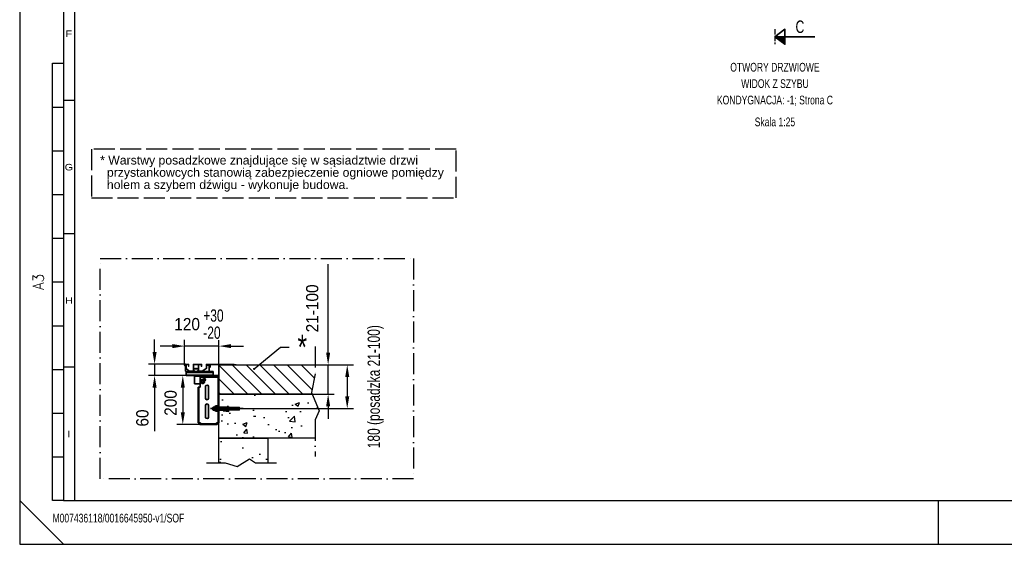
# Model space of a CAD drawing. Header units: millimetres. Extents: x 0 to 10500, y 0 to 7425.
# Tile 1 of 3: x 0 to 5627, y 0 to 2999. Entities that reach past the tile are written whole.
import ezdxf
from ezdxf.enums import TextEntityAlignment as Align

# ---------------------------------------------------------------- set-up
doc = ezdxf.new("R2010")
doc.units = ezdxf.units.MM
doc.header["$LTSCALE"] = 10
doc.linetypes.add('ACAD_ISO02W100', pattern=[15, 12, -3])
doc.linetypes.add('ACAD_ISO10W100', pattern=[18, 12, -3, 0, -3])
doc.layers.add('CONT_35', color=2, linetype='Continuous', lineweight=35)
for name, color, linetype in [('CONT_50', 5, 'Continuous'), ('CONT_70', 4, 'Continuous'), ('DASH_25', 1, 'ACAD_ISO02W100'), ('DASHD_25', 1, 'ACAD_ISO10W100'), ('DIM_35', 7, 'Continuous'), ('HATCH_35', 2, 'Continuous'), ('SHEET', 1, 'Continuous'), ('TEXT_35', 2, 'Continuous')]:
    doc.layers.add(name, color=color, linetype=linetype)
doc.styles.add('Arial', font='arial.ttf')
doc.styles.add('ROMANS', font='ROMANS.shx', dxfattribs={"width": 0.9})
doc.styles.get("Standard").update_dxf_attribs({"font": 'arial.ttf'})
doc.styles.add('Text0.7_Arial', font='arial.ttf', dxfattribs={"width": 0.7})
doc.dimstyles.new('KONE_mm', dxfattribs={"dimscale": 25, "dimtxt": 2, "dimasz": 2, "dimexe": 1, "dimexo": 0, "dimgap": 1, "dimtad": 1, "dimdec": 0, "dimrnd": 0.01, "dimzin": 0, "dimdsep": 46, "dimtxsty": 'Arial', "dimsah": 1, "dimcen": 0, "dimclrd": 256, "dimclre": 256, "dimclrt": 256, "dimadec": 1, "dimazin": 2, "dimtfac": 1, "dimtdec": 0, "dimtmove": 0, "dimatfit": 3, "dimfxl": 1, "dimtolj": 1, "dimtzin": 0, "dimarcsym": 0})

# ---------------------------------------------------------------- blocks, each defined once
blk = doc.blocks.new('Border')
at = {"layer": 'CONT_50', "linetype": 'Continuous'}
blk.add_line((210, 0), (210, 10), dxfattribs=at)
blk.add_lwpolyline([(410, 10), (410, 287), (10, 287), (10, 10)], close=True, dxfattribs=at)
at = {"layer": 'SHEET', "linetype": 'Continuous'}
for p, q in [((12.5, 284.5), (12.5, 10)), ((7.5, 10), (7.5, 110)), ((7.5, 110), (10, 110)), ((12.5, 101.5), (10, 101.5)), ((7.5, 100), (10, 100)), ((7.5, 90), (10, 90)), ((7.5, 80), (10, 80)), ((7.5, 70), (10, 70)), ((12.5, 71), (10, 71)), ((7.5, 60), (10, 60)), ((7.5, 50), (10, 50)), ((7.5, 40), (10, 40)), ((12.5, 40.5), (10, 40.5)), ((7.5, 30), (10, 30)), ((7.5, 20), (10, 20)), ((0, 10), (10, 0)), ((10, 10), (7.5, 10))]:
    blk.add_line(p, q, dxfattribs=at)
blk.add_lwpolyline([(420, 0), (420, 297), (0, 297), (0, 0)], close=True, dxfattribs=at)
at = {"layer": 'SHEET', "width": 1.190476}
for s, p in [('F', (11.25, 116.75)), ('G', (11.25, 86.25)), ('H', (11.25, 55.75)), ('I', (11.25, 25.25))]:
    blk.add_text(s, height=1.5, dxfattribs=at).set_placement(p, align=Align.MIDDLE)
at = {"layer": 'SHEET', "linetype": 'Continuous', "style": 'ROMANS', "width": 0.9}
blk.add_text('A3', height=2.5, rotation=90, dxfattribs=at).set_placement((5.5, 60), align=Align.CENTER)

msp = doc.modelspace()

# ---------------------------------------------------------------- hatches: boundary and pattern name
at = {"layer": 'CONT_35', "ltscale": 0.25}
h = msp.add_hatch(dxfattribs=at)
h.set_pattern_fill('ANSI31', color=256, scale=0.571429, style=0)
h.set_pattern_definition([(45, (5791.655125, 3991.68512), (-0.0505076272, 0.0505076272), [])])
h.paths.add_polyline_path([(4373, 2901.8), (4315.9, 2901.8), (4373, 2859)])
at = {"layer": 'HATCH_35'}
h = msp.add_hatch(dxfattribs=at)
h.set_pattern_fill('ANSI31', color=256, scale=17.500093)
h.set_pattern_definition([(135, (-1849.46, 1026.31), (39.2888, 39.2888), [])])
h.paths.add_polyline_path([(1666.7, 868.8), (1671.1, 858.3), (1138.4, 858.3), (1138.4, 1026.3), (1688.6, 1026.3), (1688.6, 973.8)])
h = msp.add_hatch(dxfattribs=at)
h.set_pattern_fill('AR-CONC', color=256, scale=1.400007, style=0)
h.set_pattern_definition([(50, (14165.38, 4246.7), (255.06, -22.315), [26.67, -293.3716]), (355, (14165.38, 4246.7), (-49.34, 267.4807), [21.336, -234.6972]), (100.451, (14186.64, 4244.85), (205.7206, 245.1647), [22.666, -249.3273]), (46.1842, (14165.38, 4317.83), (379.513, -58.8596), [40.005, -440.057]), (96.6356, (14197, 4312.92), (332.368, 346.398), [33.999, -373.991]), (351.184, (14165.4, 4317.83), (332.368, 346.397), [32.004, -352.046]), (21, (14200.94, 4300.05), (212.262, -143.1725), [26.67, -293.3716]), (326, (14200.94, 4300.05), (86.5233, 257.8645), [21.336, -234.6972]), (71.4514, (14218.63, 4288.12), (298.7847, 114.6926), [22.666, -249.3273]), (37.5, (14165.38, 4246.71), (4.32407, 118.3777), [0, -231.8524, 0, -238.2533, 0, -235.5863]), (7.5, (14165.38, 4246.71), (93.548, 140.2536), [0, -135.8399, 0, -226.5184, 0, -89.7895]), (327.5, (14086.08, 4246.71), (189.82784, -8.0203), [0, -88.9005, 0, -277.3695, 0, -368.048]), (317.5, (14050.52, 4246.7), (207.382, 35.5973), [0, -115.5706, 0, -184.2018, 0, -261.3674])])
h.paths.add_polyline_path([(1253.5, 767.3), (1253.5, 784.1), (1232.5, 782.7), (1197.5, 782.7), (1197.5, 784.1), (1195.4, 784.1), (1195.4, 782.7), (1191.2, 782.7), (1191.2, 784.1), (1138.5, 784.1), (1138.5, 858.3), (1671.1, 858.3), (1710.5, 763.8), (1688.6, 711.3), (1688.6, 606.3), (1138.4, 606.3), (1138.4, 697.5), (1138.5, 697.5), (1138.5, 767.3), (1191.2, 767.3), (1191.2, 768.7), (1195.4, 768.7), (1195.4, 767.3), (1197.5, 767.3), (1197.5, 768.7), (1232.5, 768.7)])
h.paths.add_polyline_path([(1418.4, 606.3), (1418.4, 466.3), (1348.4, 466.3), (1313.4, 488.2), (1243.4, 444.4), (1173.4, 466.3), (1138.4, 466.3), (1138.4, 606.3)])

# ---------------------------------------------------------------- linework, layer by layer
at = {"layer": 'CONT_35', "ltscale": 2.4}
for p, q in [((951.5, 988.5), (1105.5, 988.5)), ((951.5, 985.7), (951.5, 988.5)), ((1084.5, 985.7), (951.5, 985.7)), ((951.5, 981.5), (951.5, 985.7)), ((1105.5, 982.9), (951.5, 982.9)), ((951.5, 968.9), (951.5, 981.5)), ((951.5, 964.7), (951.5, 968.9)), ((1105.5, 967.5), (951.5, 967.5)), ((1105.5, 964.7), (951.5, 964.7)), ((997.7, 982.9), (997.7, 982.9)), ((998.1, 982.9), (998.1, 982.9)), ((998.4, 964.7), (1129.9, 964.7)), ((998.4, 964.7), (998.4, 956.3)), ((1129.9, 960.5), (998.4, 960.5)), ((1015.8, 988.5), (1013.8, 988.5)), ((1105.5, 985.7), (1084.5, 985.7)), ((1105.5, 988.5), (1105.5, 964.7)), ((1105.5, 985.7), (1105.5, 981.5)), ((1129.1, 956.3), (1129.3, 958.9)), ((1129.1, 956.3), (1129.3, 957.6)), ((1129.2, 957.6), (1129.2, 957.6)), ((1129.3, 958.9), (1129.4, 961.2)), ((1129.3, 957.6), (1129.4, 958.8)), ((1129.4, 961.2), (1129.6, 963.1)), ((1129.4, 958.8), (1129.6, 959.7)), ((1129.6, 963.1), (1129.8, 964.3)), ((1129.6, 959.7), (1129.8, 960.3)), ((1129.8, 964.6), (1129.9, 964.7)), ((1129.8, 964.3), (1129.8, 964.6)), ((1129.8, 964.3), (1129.8, 960.3)), ((1129.8, 960.3), (1129.8, 960.5)), ((1129.8, 960.5), (1129.9, 960.5)), ((1129.9, 964.7), (1129.9, 964.7)), ((1129.9, 964.7), (1130, 964.7)), ((1129.9, 964.7), (1129.9, 960.5)), ((1129.9, 964.7), (1129.9, 960.5)), ((1129.9, 960.5), (1129.9, 960.5)), ((1129.9, 960.5), (1130, 960.5)), ((1130, 964.7), (1130, 960.5)), ((1130, 960.5), (1130.7, 960.5)), ((1130.7, 960.4), (1130.7, 960.5)), ((1131.3, 960.3), (1130.7, 960.4)), ((1131.3, 964.6), (1131.4, 964.6)), ((1131.3, 960.3), (1131.3, 960.3)), ((1131.4, 964.6), (1131.4, 964.6)), ((1131.9, 960.1), (1131.4, 960.3)), ((1131.9, 960), (1132, 960)), ((1132.5, 959.7), (1131.9, 960)), ((1132.5, 959.7), (1132.5, 959.7)), ((1133, 959.3), (1132.5, 959.7)), ((1132.6, 964.3), (1132.6, 964.3)), ((1132.7, 964.3), (1132.6, 964.3)), ((1132.6, 964.2), (1132.6, 964.2)), ((1132.6, 964.2), (1132.6, 964.2)), ((1133, 959.2), (1133, 959.3)), ((1133.4, 958.7), (1133, 959.2)), ((1133.4, 958.8), (1133.4, 958.7)), ((1133.8, 958.2), (1133.5, 958.8)), ((1133.7, 958.2), (1133.8, 958.2)), ((1134, 957.6), (1133.7, 958.2)), ((1133.9, 963.8), (1133.8, 963.8)), ((1133.9, 963.8), (1133.9, 963.8)), ((1134, 957.6), (1134, 957.6)), ((1134.2, 957), (1134, 957.6)), ((1134.1, 957), (1134.2, 957)), ((1134.2, 956.3), (1134.1, 957)), ((1134.9, 963), (1134.9, 963)), ((1134.9, 963), (1134.9, 963)), ((1135, 963.1), (1135, 963.1)), ((1135, 963.1), (1135, 963.1)), ((1136, 962.2), (1136, 962.2)), ((1136.8, 961.2), (1136.7, 961.2)), ((1136.8, 961.2), (1136.8, 961.2)), ((1136.8, 961.2), (1136.8, 961.2)), ((1136.9, 961.2), (1136.8, 961.2)), ((1137.5, 960.1), (1137.5, 960.1)), ((1137.5, 960.1), (1137.5, 960.1)), ((1137.9, 959.1), (1137.9, 959.1)), ((1137.9, 959.1), (1137.9, 959.1)), ((1137.9, 958.9), (1137.9, 958.9)), ((1137.9, 958.9), (1137.9, 958.9)), ((1138, 959.1), (1138, 959.1)), ((1138, 959.1), (1138, 959.1)), ((1138, 958.9), (1138, 958.9)), ((1138, 958.9), (1138, 958.9)), ((1138.3, 957.8), (1138.3, 957.9)), ((1138.3, 957.8), (1138.3, 957.8)), ((1138.3, 957.6), (1138.3, 957.7)), ((1138.3, 957.6), (1138.3, 957.6)), ((998.4, 956.3), (998.4, 917.8)), ((998.4, 917.8), (1031.5, 917.8)), ((1130, 955.2), (1031.5, 955.2)), ((1031.5, 955.2), (1031.5, 898.7)), ((1045, 941.5), (1035.9, 936.2)), ((1045, 941.5), (1035.9, 936.2)), ((1035.9, 925.7), (1035.9, 936.2)), ((1035.9, 925.7), (1035.9, 936.2)), ((1035.9, 931.1), (1036.1, 931)), ((1035.9, 925.7), (1045, 920.4)), ((1035.9, 925.7), (1045, 920.4)), ((1045, 939.9), (1044.8, 940)), ((1044.8, 922.2), (1045.2, 921.9)), ((1054.1, 936.2), (1045, 941.5)), ((1054.1, 936.2), (1045, 941.5)), ((1045, 920.4), (1054.1, 925.7)), ((1045, 920.4), (1054.1, 925.7)), ((1047.7, 942.5), (1050.7, 945.6)), ((1049.4, 944.3), (1058.3, 935.4)), ((1054.1, 925.7), (1054.1, 936.2)), ((1054.1, 925.7), (1054.1, 936.2)), ((1059.6, 936.6), (1056.6, 933.6)), ((1061.6, 835.5), (1061.6, 901.3)), ((1079.8, 901.3), (1079.8, 835.5)), ((1129, 955.2), (1129.1, 956.3)), ((1138.4, 955.2), (1130, 955.2)), ((1134.2, 956.3), (1134.2, 955.2)), ((1138.4, 956.3), (1134.2, 956.3)), ((1134.2, 955.2), (1134.2, 694.8)), ((1138.4, 956.5), (1138.4, 955.4)), ((1138.4, 956.3), (1138.4, 955.2)), ((1138.4, 955.2), (1138.4, 694.8)), ((1027.5, 898.7), (1019.1, 898.7)), ((1019.1, 694.8), (1019.1, 898.7)), ((1023.4, 694.8), (1023.4, 898.7)), ((1031.5, 898.7), (1027.5, 898.7)), ((1061.6, 727.7), (1061.6, 793.6)), ((1079.8, 793.6), (1079.8, 727.7)), ((1116.7, 787.4), (1118.7, 791.2)), ((1118.7, 791.2), (1128.8, 791.2)), ((1128.8, 791.2), (1130.7, 787.4)), ((1134.2, 792.7), (1130.7, 792.7)), ((1130.7, 792.7), (1130.7, 759.1)), ((1134.2, 759.1), (1134.2, 792.7)), ((1277.6, 775.9), (1089.8, 775.9)), ((1106.4, 784.3), (1102.9, 782.9)), ((1102.9, 782.9), (1102.9, 768.9)), ((1113.4, 782.9), (1102.9, 782.9)), ((1102.9, 768.9), (1106.4, 767.5)), ((1113.4, 768.9), (1102.9, 768.9)), ((1113.4, 784.3), (1106.4, 784.3)), ((1106.4, 784.3), (1106.4, 767.5)), ((1106.4, 767.5), (1113.4, 767.5)), ((1116.7, 784.3), (1113.4, 784.3)), ((1113.9, 782.9), (1113.4, 782.9)), ((1113.9, 768.9), (1113.4, 768.9)), ((1113.4, 767.5), (1116.7, 767.5)), ((1118.7, 783.6), (1116.7, 787.4)), ((1116.7, 787.4), (1116.7, 764.4)), ((1116.7, 779.7), (1118.7, 783.6)), ((1116.7, 772.1), (1116.7, 779.7)), ((1118.7, 768.2), (1116.7, 772.1)), ((1116.7, 764.4), (1118.7, 768.2)), ((1118.7, 760.6), (1116.7, 764.4)), ((1128.8, 783.6), (1118.7, 783.6)), ((1128.8, 768.2), (1118.7, 768.2)), ((1128.8, 760.6), (1118.7, 760.6)), ((1130.7, 787.4), (1128.8, 783.6)), ((1128.8, 783.6), (1130.7, 779.7)), ((1130.7, 772.1), (1128.8, 768.2)), ((1128.8, 768.2), (1130.7, 764.4)), ((1130.7, 764.4), (1128.8, 760.6)), ((1130.7, 787.4), (1130.7, 764.4)), ((1130.7, 779.7), (1130.7, 772.1)), ((1130.7, 759.1), (1134.2, 759.1)), ((1191.2, 784.3), (1138.4, 784.3)), ((1138.4, 782.9), (1195.4, 782.9)), ((1138.4, 768.9), (1195.4, 768.9)), ((1191.2, 767.5), (1138.4, 767.5)), ((1191.2, 784.3), (1191.2, 767.5)), ((1195.4, 784.3), (1195.4, 767.5)), ((1197.5, 784.3), (1195.4, 784.3)), ((1197.5, 767.5), (1195.4, 767.5)), ((1197.5, 784.3), (1197.5, 767.5)), ((1232.5, 782.9), (1197.5, 782.9)), ((1232.5, 768.9), (1197.5, 768.9)), ((1232.5, 782.9), (1253.5, 784.3)), ((1232.5, 782.9), (1232.5, 768.9)), ((1232.5, 768.9), (1253.5, 767.5)), ((1253.5, 784.3), (1253.5, 767.5)), ((1019.1, 694.8), (1027.5, 694.8)), ((1023.4, 693.1), (1023.4, 694.8)), ((1023.5, 691.8), (1023.4, 693.1)), ((1023.4, 693.1), (1027.6, 693.1)), ((1023.5, 691.8), (1027.6, 692.5)), ((1023.8, 690.5), (1023.5, 691.8)), ((1023.8, 690.5), (1023.5, 691.8)), ((1023.8, 690.5), (1023.8, 690.5)), ((1023.8, 690.5), (1023.8, 690.5)), ((1025, 688.2), (1023.8, 690.5)), ((1025, 688.2), (1025, 688.2)), ((1026.8, 686.3), (1025, 688.2)), ((1026.8, 686.3), (1029.3, 689.7)), ((1026.9, 686.3), (1026.8, 686.3)), ((1027.1, 686.1), (1026.8, 686.3)), ((1026.9, 686.3), (1026.9, 686.3)), ((1027.1, 686.1), (1027.1, 686.2)), ((1027.3, 686), (1027.1, 686.1)), ((1029.5, 685), (1027.1, 686.1)), ((1027.5, 694.8), (1032.9, 694.8)), ((1027.6, 693.1), (1027.6, 694.8)), ((1027.6, 693.1), (1027.7, 692.5)), ((1027.6, 692.5), (1027.6, 693.1)), ((1027.6, 692.5), (1027.7, 692.5)), ((1027.8, 691.8), (1027.6, 692.5)), ((1028.4, 690.6), (1027.8, 691.8)), ((1029.3, 689.7), (1028.4, 690.6)), ((1029.2, 685.1), (1029, 685.2)), ((1029.2, 685.1), (1029.2, 685.1)), ((1029.5, 689.6), (1029.3, 689.7)), ((1029.4, 689.6), (1029.3, 689.7)), ((1030.6, 689.1), (1029.4, 689.6)), ((1029.5, 689.6), (1029.5, 689.6)), ((1029.5, 685), (1030.6, 689.1)), ((1030.6, 684.8), (1029.5, 685)), ((1030.4, 689.2), (1029.6, 689.6)), ((1030.5, 689.1), (1030.5, 689.1)), ((1030.6, 689.1), (1030.5, 689.1)), ((1030.6, 689.1), (1030.6, 689.1)), ((1031.2, 689), (1030.6, 689.1)), ((1031.2, 688.9), (1030.6, 689.1)), ((1030.6, 684.8), (1030.6, 684.9)), ((1031.8, 684.7), (1030.6, 684.8)), ((1031.2, 689), (1031.2, 689)), ((1031.8, 688.9), (1031.2, 688.9)), ((1032.9, 688.9), (1031.8, 688.9)), ((1031.8, 684.7), (1031.8, 688.9)), ((1032.9, 684.7), (1031.8, 684.7)), ((1032.9, 694.8), (1032.9, 693.1)), ((1032.9, 693.1), (1032.9, 694.8)), ((1032.9, 693.1), (1032.9, 684.7)), ((1032.9, 688.9), (1032.9, 693.1)), ((1032.9, 693.1), (1032.9, 693.1)), ((1032.9, 688.9), (1123.8, 688.9)), ((1032.9, 688.9), (1032.9, 688.9)), ((1032.9, 684.7), (1032.9, 688.9)), ((1032.9, 684.7), (1032.9, 684.7)), ((1123.8, 684.7), (1032.9, 684.7)), ((1123.8, 693.1), (1123.8, 694.8)), ((1123.8, 694.8), (1130, 694.8)), ((1123.8, 684.7), (1123.8, 693.1)), ((1123.9, 693.1), (1123.8, 693.1)), ((1125.7, 688.9), (1123.8, 688.9)), ((1125.7, 684.7), (1123.8, 684.7)), ((1123.9, 694.8), (1123.9, 693.1)), ((1123.9, 693.1), (1123.9, 688.9)), ((1125.7, 688.9), (1127, 689.1)), ((1127, 689.1), (1125.7, 688.9)), ((1125.7, 684.7), (1125.7, 688.9)), ((1128.3, 685.1), (1125.7, 684.7)), ((1127, 689.1), (1128.1, 689.7)), ((1128.2, 689.7), (1127, 689.1)), ((1127.1, 689.1), (1127, 689.1)), ((1127, 689.1), (1127, 689.1)), ((1127, 689.1), (1127, 689.1)), ((1127, 689.1), (1127, 689.1)), ((1127.1, 689.1), (1128.2, 689.8)), ((1128.1, 689.7), (1128.2, 689.7)), ((1129.1, 690.6), (1128.2, 689.7)), ((1128.2, 689.7), (1128.2, 689.7)), ((1128.3, 689.8), (1129.2, 690.8)), ((1128.3, 689.8), (1129.1, 690.6)), ((1128.3, 689.8), (1128.3, 689.8)), ((1130.6, 686.3), (1128.3, 685.1)), ((1128.3, 685.1), (1128.3, 685.1)), ((1128.3, 685.1), (1128.3, 685.1)), ((1128.3, 685.1), (1128.3, 685.1)), ((1129.7, 691.8), (1129.1, 690.6)), ((1129.1, 690.6), (1129.2, 690.8)), ((1129.1, 690.6), (1129.1, 690.6)), ((1129.2, 690.8), (1129.7, 691.8)), ((1129.2, 690.8), (1129.4, 691.2)), ((1129.2, 690.8), (1129.2, 690.8)), ((1129.9, 693.1), (1129.7, 692)), ((1129.8, 692), (1129.7, 692)), ((1129.7, 691.8), (1129.7, 692)), ((1129.7, 692), (1129.7, 691.8)), ((1129.7, 691.8), (1129.7, 691.8)), ((1129.7, 691.8), (1129.7, 691.8)), ((1129.8, 692.1), (1129.9, 693.1)), ((1129.9, 694.8), (1129.9, 693.1)), ((1134.1, 693.1), (1129.9, 693.1)), ((1130, 694.8), (1138.4, 694.8)), ((1132.5, 688.2), (1130.6, 686.3)), ((1130.6, 686.3), (1130.7, 686.3)), ((1130.7, 686.3), (1130.7, 686.4)), ((1130.7, 686.3), (1130.7, 686.3)), ((1130.7, 686.3), (1130.7, 686.3)), ((1133.7, 690.5), (1132.5, 688.2)), ((1132.5, 688.2), (1132.5, 688.2)), ((1132.5, 688.2), (1132.5, 688.2)), ((1132.5, 688.2), (1132.5, 688.2)), ((1132.5, 688.2), (1132.5, 688.2)), ((1132.5, 688.2), (1132.5, 688.2)), ((1134.1, 693.1), (1133.7, 690.5)), ((1133.7, 690.6), (1133.7, 690.7)), ((1133.7, 690.6), (1133.7, 690.6)), ((1133.7, 690.5), (1133.7, 690.6)), ((1133.7, 690.6), (1133.7, 690.6)), ((1133.7, 690.5), (1133.7, 690.5)), ((1134.1, 694.8), (1134.1, 693.1))]:
    msp.add_line(p, q, dxfattribs=at)
at = {"layer": 'CONT_35', "ltscale": 0.25}
msp.add_lwpolyline([(4315.9, 2901.8), (4373, 2944.7), (4373, 2901.8), (4373, 2859)], close=True, dxfattribs=at)
msp.add_lwpolyline([(4315.9, 2901.8), (4373, 2901.8), (4544.5, 2901.8)], dxfattribs=at)
at = {"layer": 'CONT_35', "ltscale": 2.4}
msp.add_lwpolyline([(1138.4, 858.5), (1138.4, 1026.3), (1138.4, 1026.3)], dxfattribs=at)
for radius in [11.9, 9.1, 9.1, 5.88]:
    msp.add_circle((1045, 931), radius, dxfattribs=at)
for centre, radius, start, end in [((1130, 956.3), 8.4, 0, 90), ((1130, 956.3), 4.2, 0, 90), ((1040.3, 935.6), 6.3, 224.9102, 225), ((1040.3, 935.6), 6.3, 45, 45.0647), ((1055.1, 941.1), 6.3, 45, 135), ((1055.1, 941.1), 6.3, 315, 45), ((1070.7, 901.3), 9.1, 90, 180), ((1070.7, 901.3), 9.1, 0, 90), ((1070.7, 835.5), 9.1, 180, 270), ((1070.7, 793.6), 9.1, 90, 180), ((1070.7, 835.5), 9.1, 270, 0), ((1070.7, 793.6), 9.1, 0, 90), ((1031.8, 693.1), 8.4, 196.2601, 198.7603), ((1031.8, 693.1), 8.4, 215.1913, 216.6606), ((1031.8, 693.1), 8.4, 233.9495, 234.1696), ((1031.8, 693.1), 4.2, 188.8282, 196.2601), ((1031.8, 693.1), 4.2, 198.7603, 215.1914), ((1031.8, 693.1), 4.2, 216.6604, 233.9495), ((1031.8, 693.1), 8.4, 250.6531, 252.6714), ((1031.8, 693.1), 4.2, 234.1696, 250.6531), ((1031.8, 693.1), 4.2, 252.6714, 270), ((1070.7, 727.7), 9.1, 180, 270), ((1070.7, 727.7), 9.1, 270, 0)]:
    msp.add_arc(centre, radius, start, end, dxfattribs=at)
at = {"layer": 'CONT_35', "lineweight": 18}
for points in [[(942.5, 1028.1), (942.5, 1028.6), (942.7, 1029), (943.3, 1029.3), (943.3, 1029.3), (943.8, 1029.7), (944.5, 1029.9), (945.2, 1029.9)], [(943.4, 1020.4), (943.1, 1020.4), (942.9, 1020.4), (942.7, 1020.6), (942.7, 1020.6), (942.5, 1020.7), (942.5, 1020.8), (942.5, 1021)], [(945.2, 1021), (945.2, 1020.8), (945.1, 1020.7), (945, 1020.6), (945, 1020.6), (944.8, 1020.4), (944.5, 1020.4), (944.3, 1020.4)], [(945.2, 1026.7), (945.2, 1026.7), (945.3, 1026.8), (945.3, 1026.8), (945.3, 1026.8), (945.4, 1026.9), (945.5, 1026.9), (945.6, 1026.9)], [(949.5, 1026.9), (949.6, 1026.9), (949.7, 1026.9), (949.7, 1026.8), (949.7, 1026.8), (949.8, 1026.8), (949.8, 1026.7), (949.8, 1026.7)], [(953.2, 1026.3), (953.2, 1026.5), (953.3, 1026.6), (953.4, 1026.7), (953.4, 1026.7), (953.6, 1026.8), (953.9, 1026.9), (954.1, 1026.9)], [(963.1, 1026.9), (963.4, 1026.9), (963.6, 1026.8), (963.8, 1026.7), (963.8, 1026.7), (964, 1026.6), (964.1, 1026.5), (964.1, 1026.3)], [(965, 1016.8), (964.8, 1016.8), (964.5, 1016.9), (964.3, 1017), (964.3, 1017), (964.2, 1017.1), (964.1, 1017.3), (964.1, 1017.4)], [(964.6, 1029.9), (965.4, 1029.9), (966.1, 1029.7), (966.6, 1029.3), (966.6, 1029.3), (967.1, 1029), (967.4, 1028.6), (967.4, 1028.1)], [(967.4, 1017.4), (967.4, 1017.3), (967.3, 1017.1), (967.1, 1017), (967.1, 1017), (967, 1016.9), (966.7, 1016.8), (966.5, 1016.8)], [(991.4, 1028.1), (991.4, 1028.6), (991.7, 1029), (992.2, 1029.3), (992.2, 1029.3), (992.8, 1029.7), (993.5, 1029.9), (994.2, 1029.9)], [(994.7, 1026.3), (994.7, 1026.5), (994.8, 1026.6), (995, 1026.7), (995, 1026.7), (995.2, 1026.8), (995.4, 1026.9), (995.7, 1026.9)], [(1019, 1026.9), (1019.2, 1026.9), (1019.4, 1026.8), (1019.6, 1026.7), (1019.6, 1026.7), (1019.8, 1026.6), (1019.9, 1026.5), (1019.9, 1026.3)], [(1023.2, 1026.3), (1023.2, 1026.5), (1023.3, 1026.6), (1023.5, 1026.7), (1023.5, 1026.7), (1023.6, 1026.8), (1023.9, 1026.9), (1024.1, 1026.9)], [(1037.1, 1026.9), (1037.3, 1026.9), (1037.5, 1026.8), (1037.7, 1026.7), (1037.7, 1026.7), (1037.9, 1026.6), (1038, 1026.5), (1038, 1026.3)], [(1038.9, 1016.8), (1038.7, 1016.8), (1038.4, 1016.9), (1038.3, 1017), (1038.3, 1017), (1038.1, 1017.1), (1038, 1017.3), (1038, 1017.4)], [(1038.5, 1029.9), (1039.3, 1029.9), (1040, 1029.7), (1040.5, 1029.3), (1040.5, 1029.3), (1041, 1029), (1041.3, 1028.6), (1041.3, 1028.1)], [(1041.3, 1017.4), (1041.3, 1017.3), (1041.2, 1017.1), (1041, 1017), (1041, 1017), (1040.9, 1016.9), (1040.6, 1016.8), (1040.4, 1016.8)], [(1065.3, 1028.7), (1065.3, 1029), (1065.5, 1029.3), (1065.9, 1029.5), (1065.9, 1029.5), (1066.2, 1029.7), (1066.7, 1029.9), (1067.2, 1029.9)], [(1067.2, 1026.9), (1066.7, 1026.9), (1066.2, 1027), (1065.9, 1027.2), (1065.9, 1027.2), (1065.5, 1027.5), (1065.3, 1027.8), (1065.3, 1028.1)], [(1065.3, 1026.2), (1065.3, 1026.3), (1065.4, 1026.5), (1065.6, 1026.6), (1065.6, 1026.6), (1065.8, 1026.7), (1066, 1026.8), (1066.3, 1026.8)], [(1067.4, 1028), (1067.3, 1028), (1067.3, 1028.1), (1067.4, 1028.2), (1067.4, 1028.2), (1067.5, 1028.3), (1067.6, 1028.3), (1067.7, 1028.3)], [(1067.8, 1027.8), (1067.7, 1027.9), (1067.7, 1028), (1067.8, 1028.1), (1067.8, 1028.1), (1067.9, 1028.3), (1068.1, 1028.3), (1068.3, 1028.3)], [(1068.1, 1027.3), (1068.1, 1027.2), (1068.1, 1027.1), (1068.1, 1027), (1068.1, 1027), (1068, 1026.9), (1067.9, 1026.9), (1067.7, 1026.9)], [(1068.4, 1027.1), (1068.5, 1027.1), (1068.5, 1027), (1068.4, 1026.9), (1068.4, 1026.9), (1068.3, 1026.8), (1068.2, 1026.8), (1068.1, 1026.8)], [(1068.7, 1024.9), (1068.7, 1024.9), (1068.7, 1025), (1068.8, 1025.1), (1068.8, 1025.1), (1068.8, 1025.1), (1068.9, 1025.1), (1069, 1025.1)], [(1078.3, 1025.1), (1079.7, 1025.1), (1081.1, 1024.7), (1082.2, 1024.1), (1082.2, 1024.1), (1083.2, 1023.4), (1083.8, 1022.5), (1083.8, 1021.6)], [(1078.3, 1022.8), (1078.8, 1022.8), (1079.2, 1022.6), (1079.6, 1022.4), (1079.6, 1022.4), (1079.9, 1022.2), (1080.1, 1021.9), (1080.1, 1021.6)], [(1084.2, 1025.1), (1084.3, 1025.1), (1084.4, 1025.1), (1084.4, 1025.1), (1084.4, 1025.1), (1084.5, 1025), (1084.5, 1024.9), (1084.5, 1024.9)], [(1085.1, 1028.3), (1085.8, 1028.3), (1086.5, 1028.1), (1087.1, 1027.8), (1087.1, 1027.8), (1087.6, 1027.5), (1087.9, 1027), (1087.9, 1026.5)], [(1087.5, 1028.3), (1088, 1028.3), (1088.5, 1028.2), (1088.8, 1028), (1088.8, 1028), (1089.2, 1027.8), (1089.4, 1027.5), (1089.4, 1027.1)], [(1088.8, 1022.2), (1088.3, 1022.2), (1087.9, 1022.4), (1087.9, 1022.8), (1087.9, 1022.8), (1087.9, 1023.1), (1088.3, 1023.3), (1088.8, 1023.3)], [(1087.9, 1015.1), (1088.5, 1015.1), (1089, 1014.8), (1089.2, 1014.4), (1089.2, 1014.4), (1089.5, 1014), (1089.4, 1013.6), (1089, 1013.3)], [(1090.8, 1026), (1090.8, 1026), (1090.9, 1026.1), (1091, 1026.2), (1091, 1026.2), (1091.1, 1026.3), (1091.2, 1026.3), (1091.4, 1026.3)], [(1237.2, 1026.9), (1237.2, 1026.7), (1237.1, 1026.6), (1236.9, 1026.5), (1236.9, 1026.5), (1236.7, 1026.4), (1236.5, 1026.3), (1236.3, 1026.3)], [(951.5, 988.5), (950.2, 988.6), (949.5, 988.7), (948.1, 989.3), (948.1, 989.3), (947.5, 989.6), (946.1, 990.5), (946.1, 991.4)], [(951.7, 990.2), (951.2, 990.2), (950.7, 990.4), (950.4, 990.6), (950.4, 990.6), (950, 990.8), (949.8, 991.1), (949.8, 991.4)], [(991.4, 993.3), (991.4, 993.2), (991.3, 993), (991.1, 992.9), (991.1, 992.9), (991, 992.8), (990.7, 992.7), (990.5, 992.7)], [(995.7, 1002.8), (995.4, 1002.8), (995.2, 1002.9), (995, 1003), (995, 1003), (994.8, 1003.1), (994.7, 1003.2), (994.7, 1003.4)], [(995, 1000.4), (995, 1000.5), (995.1, 1000.6), (995.1, 1000.6), (995.1, 1000.6), (995.2, 1000.7), (995.3, 1000.7), (995.4, 1000.7)], [(995.4, 993), (995.3, 993), (995.2, 993), (995.1, 993), (995.1, 993), (995.1, 993.1), (995, 993.1), (995, 993.2)], [(998.6, 993), (998.7, 993), (998.8, 992.9), (998.9, 992.9), (998.9, 992.9), (999, 992.9), (999, 992.8), (999, 992.7)], [(999, 990.8), (999, 990.8), (999, 990.7), (998.9, 990.7), (998.9, 990.7), (998.8, 990.6), (998.7, 990.6), (998.6, 990.6)], [(1001, 1003.4), (1001, 1003.2), (1000.9, 1003.1), (1000.8, 1003), (1000.8, 1003), (1000.6, 1002.9), (1000.4, 1002.8), (1000.1, 1002.8)], [(1001, 1007), (1001, 1007.1), (1001.1, 1007.3), (1001.3, 1007.4), (1001.3, 1007.4), (1001.5, 1007.5), (1001.7, 1007.6), (1002, 1007.6)], [(1003.4, 1007.6), (1003.7, 1007.6), (1003.9, 1007.5), (1004.1, 1007.4), (1004.1, 1007.4), (1004.3, 1007.3), (1004.4, 1007.1), (1004.4, 1007)], [(1005.3, 1004), (1005, 1004), (1004.8, 1004.1), (1004.6, 1004.2), (1004.6, 1004.2), (1004.5, 1004.3), (1004.4, 1004.4), (1004.4, 1004.6)], [(1010.3, 1004.6), (1010.3, 1004.4), (1010.2, 1004.3), (1010, 1004.2), (1010, 1004.2), (1009.8, 1004.1), (1009.6, 1004), (1009.3, 1004)], [(1010.3, 1007), (1010.3, 1007.1), (1010.4, 1007.3), (1010.5, 1007.4), (1010.5, 1007.4), (1010.7, 1007.5), (1010.9, 1007.6), (1011.2, 1007.6)], [(1012.7, 1007.6), (1012.9, 1007.6), (1013.2, 1007.5), (1013.3, 1007.4), (1013.3, 1007.4), (1013.5, 1007.3), (1013.6, 1007.1), (1013.6, 1007)], [(1014.5, 1002.8), (1014.3, 1002.8), (1014, 1002.9), (1013.9, 1003), (1013.9, 1003), (1013.7, 1003.1), (1013.6, 1003.2), (1013.6, 1003.4)], [(1015.6, 992.7), (1015.6, 992.8), (1015.7, 992.9), (1015.7, 992.9), (1015.7, 992.9), (1015.8, 992.9), (1015.9, 993), (1016, 993)], [(1016, 990.6), (1015.9, 990.6), (1015.8, 990.6), (1015.7, 990.7), (1015.7, 990.7), (1015.7, 990.7), (1015.6, 990.8), (1015.6, 990.8)], [(1019.9, 1003.4), (1019.9, 1003.2), (1019.8, 1003.1), (1019.6, 1003), (1019.6, 1003), (1019.4, 1002.9), (1019.2, 1002.8), (1019, 1002.8)], [(1019.2, 1000.7), (1019.3, 1000.7), (1019.4, 1000.7), (1019.5, 1000.6), (1019.5, 1000.6), (1019.6, 1000.6), (1019.6, 1000.5), (1019.6, 1000.4)], [(1019.6, 993.2), (1019.6, 993.1), (1019.6, 993.1), (1019.5, 993), (1019.5, 993), (1019.4, 993), (1019.3, 993), (1019.2, 993)], [(1024.1, 992.7), (1023.9, 992.7), (1023.6, 992.8), (1023.5, 992.9), (1023.5, 992.9), (1023.3, 993), (1023.2, 993.2), (1023.2, 993.3)], [(1083.8, 991.4), (1083.8, 990.5), (1083.2, 989.6), (1082.2, 988.9), (1082.2, 988.9), (1081.1, 988.2), (1079.7, 988.6), (1078.3, 988.5)], [(1080.1, 991.4), (1080.1, 991.1), (1079.9, 990.8), (1079.6, 990.6), (1079.6, 990.6), (1079.2, 990.4), (1078.8, 990.2), (1078.3, 990.2)], [(1086, 1009.8), (1085.8, 1009.7), (1085.5, 1009.7), (1085.3, 1009.8), (1085.3, 1009.8), (1085.1, 1009.9), (1085, 1010.1), (1085.1, 1010.2)], [(1086.2, 1011.8), (1086.3, 1011.9), (1086.4, 1011.9), (1086.6, 1012), (1086.6, 1012), (1086.7, 1012), (1086.9, 1011.9), (1087, 1011.9)], [(1087.8, 1012.2), (1087.7, 1012.1), (1087.5, 1012.1), (1087.4, 1012.1), (1087.4, 1012.1), (1087.2, 1012.1), (1087, 1012.1), (1086.9, 1012.2)]]:
    msp.add_open_spline(points, degree=3, knots=[0, 0, 0, 0, 0.333333, 0.333333, 0.333333, 0.333333, 1, 1, 1, 1], dxfattribs=at)
for points in [[(942.5, 1028.1), (942.5, 1028.1), (942.5, 1021), (942.5, 1021)], [(944.3, 1020.4), (944.3, 1020.4), (943.4, 1020.4), (943.4, 1020.4)], [(950.8, 1029.9), (950.8, 1029.9), (945.2, 1029.9), (945.2, 1029.9)], [(945.2, 1026.7), (945.2, 1026.7), (945.2, 1021), (945.2, 1021)], [(949.5, 1026.9), (949.5, 1026.9), (945.6, 1026.9), (945.6, 1026.9)], [(949.8, 1026.3), (949.8, 1026.3), (946.1, 1026.3), (946.1, 1026.3)], [(946.1, 1026.3), (946.1, 1026.3), (946.1, 991.4), (946.1, 991.4)], [(949.8, 991.4), (949.8, 991.4), (949.8, 1026.7), (949.8, 1026.7)], [(950.8, 1029.9), (951.1, 1029.9), (951.3, 1029.8), (951.5, 1029.7)], [(951.5, 1029.7), (951.5, 1029.7), (951.9, 1029.4), (951.9, 1029.4)], [(952.5, 1029.3), (952.3, 1029.3), (952.1, 1029.3), (951.9, 1029.4)], [(952.5, 1029.3), (952.5, 1029.3), (957.3, 1029.3), (957.3, 1029.3)], [(953.2, 1026.3), (953.2, 1026.3), (953.2, 1006.2), (953.2, 1006.2)], [(963.1, 1026.9), (963.1, 1026.9), (954.1, 1026.9), (954.1, 1026.9)], [(958, 1029.4), (957.8, 1029.3), (957.6, 1029.3), (957.3, 1029.3)], [(958, 1029.4), (958, 1029.4), (958.4, 1029.7), (958.4, 1029.7)], [(958.4, 1029.7), (958.5, 1029.8), (958.8, 1029.9), (959, 1029.9)], [(964.6, 1029.9), (964.6, 1029.9), (959, 1029.9), (959, 1029.9)], [(964.1, 1017.4), (964.1, 1017.4), (964.1, 1026.3), (964.1, 1026.3)], [(966.5, 1016.8), (966.5, 1016.8), (965, 1016.8), (965, 1016.8)], [(967.4, 1028.1), (967.4, 1028.1), (967.4, 1017.4), (967.4, 1017.4)], [(991.4, 993.3), (991.4, 993.3), (991.4, 1028.1), (991.4, 1028.1)], [(1004, 1029.9), (1004, 1029.9), (994.2, 1029.9), (994.2, 1029.9)], [(994.7, 1026.3), (994.7, 1026.3), (994.7, 1003.4), (994.7, 1003.4)], [(1019, 1026.9), (1019, 1026.9), (995.7, 1026.9), (995.7, 1026.9)], [(1004, 1029.9), (1004.2, 1029.9), (1004.5, 1029.8), (1004.6, 1029.7)], [(1004.6, 1029.7), (1004.6, 1029.7), (1005, 1029.4), (1005, 1029.4)], [(1005.7, 1029.3), (1005.4, 1029.3), (1005.2, 1029.3), (1005, 1029.4)], [(1005.7, 1029.3), (1005.7, 1029.3), (1010.4, 1029.3), (1010.4, 1029.3)], [(1011.1, 1029.4), (1010.9, 1029.3), (1010.7, 1029.3), (1010.4, 1029.3)], [(1011.1, 1029.4), (1011.1, 1029.4), (1011.5, 1029.7), (1011.5, 1029.7)], [(1011.5, 1029.7), (1011.6, 1029.8), (1011.9, 1029.9), (1012.1, 1029.9)], [(1020.6, 1029.9), (1020.6, 1029.9), (1012.1, 1029.9), (1012.1, 1029.9)], [(1019.9, 1003.4), (1019.9, 1003.4), (1019.9, 1026.3), (1019.9, 1026.3)], [(1020.6, 1029.9), (1020.8, 1029.9), (1021.1, 1029.8), (1021.3, 1029.7)], [(1021.3, 1029.7), (1021.3, 1029.7), (1021.6, 1029.4), (1021.6, 1029.4)], [(1022.3, 1029.3), (1022, 1029.3), (1021.8, 1029.3), (1021.6, 1029.4)], [(1022.3, 1029.3), (1022.3, 1029.3), (1027.1, 1029.3), (1027.1, 1029.3)], [(1023.2, 1026.3), (1023.2, 1026.3), (1023.2, 993.3), (1023.2, 993.3)], [(1037.1, 1026.9), (1037.1, 1026.9), (1024.1, 1026.9), (1024.1, 1026.9)], [(1027.7, 1029.4), (1027.5, 1029.3), (1027.3, 1029.3), (1027.1, 1029.3)], [(1027.7, 1029.4), (1027.7, 1029.4), (1028.1, 1029.7), (1028.1, 1029.7)], [(1028.1, 1029.7), (1028.3, 1029.8), (1028.5, 1029.9), (1028.8, 1029.9)], [(1038.5, 1029.9), (1038.5, 1029.9), (1028.8, 1029.9), (1028.8, 1029.9)], [(1038, 1017.4), (1038, 1017.4), (1038, 1026.3), (1038, 1026.3)], [(1040.4, 1016.8), (1040.4, 1016.8), (1038.9, 1016.8), (1038.9, 1016.8)], [(1041.3, 1028.1), (1041.3, 1028.1), (1041.3, 1017.4), (1041.3, 1017.4)], [(1065.3, 1028.7), (1065.3, 1028.7), (1065.3, 1028.1), (1065.3, 1028.1)], [(1065.3, 1007.4), (1065.3, 1007.4), (1065.3, 1026.2), (1065.3, 1026.2)], [(1066.3, 1026.8), (1066.3, 1026.8), (1068.1, 1026.8), (1068.1, 1026.8)], [(1067.2, 1029.9), (1067.2, 1029.9), (1092.7, 1029.9), (1092.7, 1029.9)], [(1067.2, 1026.9), (1067.2, 1026.9), (1067.7, 1026.9), (1067.7, 1026.9)], [(1068.1, 1027.3), (1068.1, 1027.3), (1067.4, 1028), (1067.4, 1028)], [(1067.7, 1028.3), (1067.7, 1028.3), (1087.5, 1028.3), (1087.5, 1028.3)], [(1068.2, 1027.3), (1068.2, 1027.3), (1067.8, 1027.8), (1067.8, 1027.8)], [(1068.4, 1027.1), (1068.4, 1027.1), (1068.2, 1027.3), (1068.2, 1027.3)], [(1068.7, 1024.9), (1068.7, 1024.9), (1068.7, 1007.1), (1068.7, 1007.1)], [(1069, 1022.8), (1069, 1022.8), (1069, 1025.1), (1069, 1025.1)], [(1084.2, 1025.1), (1084.2, 1025.1), (1069, 1025.1), (1069, 1025.1)], [(1078.3, 1022.8), (1078.3, 1022.8), (1069, 1022.8), (1069, 1022.8)], [(1072.2, 1028.3), (1072.6, 1028.3), (1073, 1028.1), (1073.1, 1027.8)], [(1074, 1027.3), (1073.5, 1027.3), (1073.1, 1027.5), (1073.1, 1027.8)], [(1074, 1027.3), (1074, 1027.3), (1081.4, 1027.3), (1081.4, 1027.3)], [(1080.1, 991.4), (1080.1, 991.4), (1080.1, 1021.6), (1080.1, 1021.6)], [(1082.3, 1027.8), (1082.3, 1027.5), (1081.9, 1027.3), (1081.4, 1027.3)], [(1082.3, 1027.8), (1082.4, 1028.1), (1082.8, 1028.3), (1083.3, 1028.3)], [(1083.8, 991.4), (1083.8, 991.4), (1083.8, 1021.6), (1083.8, 1021.6)], [(1084.5, 1014), (1084.5, 1014), (1084.5, 1024.9), (1084.5, 1024.9)], [(1084.8, 1013.5), (1084.6, 1013.7), (1084.5, 1013.8), (1084.5, 1014)], [(1086.9, 1012.2), (1086.9, 1012.2), (1084.8, 1013.5), (1084.8, 1013.5)], [(1089, 1013.3), (1089, 1013.3), (1087.8, 1012.2), (1087.8, 1012.2)], [(1087.9, 1026.5), (1087.9, 1026.5), (1087.9, 1015.1), (1087.9, 1015.1)], [(1089.4, 1014.3), (1089.4, 1013.7), (1089, 1013.1), (1088.3, 1012.6)], [(1089.4, 1023.3), (1089.4, 1023.3), (1088.8, 1023.3), (1088.8, 1023.3)], [(1088.8, 1022.2), (1088.8, 1022.2), (1089.4, 1022.2), (1089.4, 1022.2)], [(1090.8, 1014.3), (1090.8, 1013.4), (1090.3, 1012.6), (1089.3, 1011.9)], [(1089.4, 1023.3), (1089.4, 1023.3), (1089.4, 1027.1), (1089.4, 1027.1)], [(1089.4, 1022.2), (1089.4, 1022.2), (1089.4, 1014.3), (1089.4, 1014.3)], [(1090.8, 1014.3), (1090.8, 1014.3), (1090.8, 1026), (1090.8, 1026)], [(1236.3, 1026.3), (1236.3, 1026.3), (1091.4, 1026.3), (1091.4, 1026.3)], [(1092.7, 1029.9), (1092.9, 1029.9), (1093.1, 1029.8), (1093.3, 1029.7)], [(1093.3, 1029.7), (1093.3, 1029.7), (1093.7, 1029.4), (1093.7, 1029.4)], [(1094.4, 1029.3), (1094.1, 1029.3), (1093.9, 1029.3), (1093.7, 1029.4)], [(1094.4, 1029.3), (1094.4, 1029.3), (1102.8, 1029.3), (1102.8, 1029.3)], [(1103.5, 1029.4), (1103.3, 1029.3), (1103.1, 1029.3), (1102.8, 1029.3)], [(1103.5, 1029.4), (1103.5, 1029.4), (1103.9, 1029.7), (1103.9, 1029.7)], [(1103.9, 1029.7), (1104, 1029.8), (1104.3, 1029.9), (1104.5, 1029.9)], [(1104.5, 1029.9), (1104.5, 1029.9), (1138.9, 1029.9), (1138.9, 1029.9)], [(1138.9, 1029.9), (1139.1, 1029.9), (1139.3, 1029.8), (1139.5, 1029.7)], [(1139.5, 1029.7), (1139.5, 1029.7), (1139.9, 1029.4), (1139.9, 1029.4)], [(1140.6, 1029.3), (1140.3, 1029.3), (1140.1, 1029.3), (1139.9, 1029.4)], [(1140.6, 1029.3), (1140.6, 1029.3), (1149, 1029.3), (1149, 1029.3)], [(1149.7, 1029.4), (1149.5, 1029.3), (1149.3, 1029.3), (1149, 1029.3)], [(1149.7, 1029.4), (1149.7, 1029.4), (1150.1, 1029.7), (1150.1, 1029.7)], [(1150.1, 1029.7), (1150.2, 1029.8), (1150.5, 1029.9), (1150.7, 1029.9)], [(1150.7, 1029.9), (1150.7, 1029.9), (1185.1, 1029.9), (1185.1, 1029.9)], [(1185.1, 1029.9), (1185.3, 1029.9), (1185.5, 1029.8), (1185.7, 1029.7)], [(1185.7, 1029.7), (1185.7, 1029.7), (1186.1, 1029.4), (1186.1, 1029.4)], [(1186.7, 1029.3), (1186.5, 1029.3), (1186.3, 1029.3), (1186.1, 1029.4)], [(1186.7, 1029.3), (1186.7, 1029.3), (1195.2, 1029.3), (1195.2, 1029.3)], [(1195.9, 1029.4), (1195.7, 1029.3), (1195.5, 1029.3), (1195.2, 1029.3)], [(1195.9, 1029.4), (1195.9, 1029.4), (1196.3, 1029.7), (1196.3, 1029.7)], [(1196.3, 1029.7), (1196.4, 1029.8), (1196.7, 1029.9), (1196.9, 1029.9)], [(1196.9, 1029.9), (1196.9, 1029.9), (1215.3, 1029.9), (1215.3, 1029.9)], [(1215.3, 1029.9), (1222.5, 1029.9), (1229.6, 1029.2), (1236.5, 1027.9)], [(1236.5, 1027.9), (1236.9, 1027.8), (1237.2, 1027.6), (1237.2, 1027.3)], [(1237.2, 1027.3), (1237.2, 1027.3), (1237.2, 1026.9), (1237.2, 1026.9)], [(950.3, 1004.9), (950, 1005.2), (949.8, 1005.5), (949.8, 1005.9)], [(964.8, 991.4), (964.8, 991.4), (950.3, 1004.9), (950.3, 1004.9)], [(951.5, 988.5), (951.5, 988.5), (1078.1, 988.5), (1078.1, 988.5)], [(951.7, 990.2), (951.7, 990.2), (1078.3, 990.2), (1078.3, 990.2)], [(953.3, 1005.9), (953.2, 1006), (953.2, 1006.1), (953.2, 1006.2)], [(953.3, 1005.9), (953.3, 1005.9), (967.1, 993), (967.1, 993)], [(967.1, 990.6), (966.2, 990.6), (965.3, 990.9), (964.8, 991.4)], [(967.9, 992.7), (967.6, 992.7), (967.3, 992.8), (967.1, 993)], [(998.6, 990.6), (998.6, 990.6), (967.1, 990.6), (967.1, 990.6)], [(967.9, 992.7), (967.9, 992.7), (990.5, 992.7), (990.5, 992.7)], [(995, 1000.4), (995, 1000.4), (995, 993.2), (995, 993.2)], [(1003.5, 1000.7), (1003.5, 1000.7), (995.4, 1000.7), (995.4, 1000.7)], [(995.4, 993), (995.4, 993), (998.6, 993), (998.6, 993)], [(995.7, 1002.8), (995.7, 1002.8), (1000.1, 1002.8), (1000.1, 1002.8)], [(999, 992.7), (999, 992.7), (999, 990.8), (999, 990.8)], [(1001, 1007), (1001, 1007), (1001, 1003.4), (1001, 1003.4)], [(1003.4, 1007.6), (1003.4, 1007.6), (1002, 1007.6), (1002, 1007.6)], [(1003.7, 1000.7), (1003.6, 1000.7), (1003.6, 1000.7), (1003.5, 1000.7)], [(1007.1, 1002), (1007.1, 1002), (1003.7, 1000.7), (1003.7, 1000.7)], [(1004.4, 1004.6), (1004.4, 1004.6), (1004.4, 1007), (1004.4, 1007)], [(1009.3, 1004), (1009.3, 1004), (1005.3, 1004), (1005.3, 1004)], [(1007.1, 1002), (1007.2, 1002), (1007.4, 1002), (1007.5, 1002)], [(1010.9, 1000.7), (1010.9, 1000.7), (1007.5, 1002), (1007.5, 1002)], [(1010.3, 1007), (1010.3, 1007), (1010.3, 1004.6), (1010.3, 1004.6)], [(1011.1, 1000.7), (1011, 1000.7), (1011, 1000.7), (1010.9, 1000.7)], [(1019.2, 1000.7), (1019.2, 1000.7), (1011.1, 1000.7), (1011.1, 1000.7)], [(1012.7, 1007.6), (1012.7, 1007.6), (1011.2, 1007.6), (1011.2, 1007.6)], [(1013.6, 1003.4), (1013.6, 1003.4), (1013.6, 1007), (1013.6, 1007)], [(1014.5, 1002.8), (1014.5, 1002.8), (1019, 1002.8), (1019, 1002.8)], [(1015.6, 990.8), (1015.6, 990.8), (1015.6, 992.7), (1015.6, 992.7)], [(1016, 993), (1016, 993), (1019.2, 993), (1019.2, 993)], [(1047.1, 990.6), (1047.1, 990.6), (1016, 990.6), (1016, 990.6)], [(1019.6, 993.2), (1019.6, 993.2), (1019.6, 1000.4), (1019.6, 1000.4)], [(1024.1, 992.7), (1024.1, 992.7), (1046.4, 992.7), (1046.4, 992.7)], [(1047.1, 992.9), (1047, 992.8), (1046.7, 992.7), (1046.4, 992.7)], [(1047.1, 992.9), (1047.1, 992.9), (1065.1, 1007), (1065.1, 1007)], [(1049.3, 991.2), (1048.7, 990.8), (1047.9, 990.6), (1047.1, 990.6)], [(1068, 1005.9), (1068, 1005.9), (1049.3, 991.2), (1049.3, 991.2)], [(1065.3, 1007.4), (1065.3, 1007.3), (1065.3, 1007.1), (1065.1, 1007)], [(1068.7, 1007.1), (1068.7, 1006.7), (1068.4, 1006.3), (1068, 1005.9)], [(1086.2, 1011.8), (1086.2, 1011.8), (1085.1, 1010.2), (1085.1, 1010.2)], [(1086, 1009.8), (1086, 1009.8), (1089.3, 1011.9), (1089.3, 1011.9)], [(1087.1, 1011.8), (1087.1, 1011.8), (1087, 1011.9), (1087, 1011.9)], [(1088.3, 1012.6), (1088.3, 1012.6), (1087.1, 1011.8), (1087.1, 1011.8)]]:
    msp.add_open_spline(points, degree=3, dxfattribs=at)
at = {"layer": 'CONT_70'}
for points in [[(1671.1, 858.3), (1138.4, 858.3), (1138.4, 1026.3), (1688.6, 1026.3)], [(1688.6, 606.3), (1138.4, 606.3), (1138.4, 858.3), (1671.1, 858.3)], [(1138.4, 466.3), (1138.4, 606.3), (1418.4, 606.3), (1418.4, 466.3)]]:
    msp.add_lwpolyline(points, dxfattribs=at)
at = {"layer": 'DASH_25', "ltscale": 0.25}
msp.add_line((4315.9, 2944.7), (4315.9, 2859), dxfattribs=at)
at = {"layer": 'DASH_25'}
msp.add_lwpolyline([(409.6, 1981.2), (2493.6, 1981.2), (2493.6, 2258.7), (409.6, 2258.7)], close=True, dxfattribs=at)
at = {"layer": 'DASHD_25'}
msp.add_lwpolyline([(2250, 375), (460.4, 375), (460.4, 1633.4), (2250, 1633.4)], close=True, dxfattribs=at)
for points in [[(1688.6, 1131.3), (1688.6, 973.8), (1666.7, 868.8), (1710.5, 763.8), (1688.6, 711.3), (1688.6, 501.3)], [(1068.4, 466.3), (1173.4, 466.3), (1243.4, 444.4), (1313.4, 488.2), (1348.4, 466.3), (1488.4, 466.3)]]:
    msp.add_lwpolyline(points, dxfattribs=at)
at = {"layer": 'DIM_35'}
for p, q in [((1762.6, 1096.3), (1762.6, 1601.3)), ((770.9, 1100.5), (770.9, 1170.5)), ((872.5, 1133.2), (802.5, 1133.2)), ((942.5, 1024.9), (942.5, 1168.2)), ((1138.4, 1133.2), (942.5, 1133.2)), ((1138.4, 1026.3), (1138.4, 1168.2)), ((1208.4, 1133.2), (1278.4, 1133.2)), ((947.9, 1029.9), (735.9, 1029.9)), ((770.9, 1030.5), (770.9, 964.7)), ((1308.1, 1026.3), (1797.6, 1026.3)), ((1308.1, 1026.3), (1906.8, 1026.3)), ((1762.6, 858.3), (1762.6, 1026.3)), ((951.5, 964.7), (735.9, 964.7)), ((1019.8, 964.7), (897.2, 964.7)), ((1871.8, 956.3), (1871.8, 845.7)), ((770.9, 894.7), (770.9, 647)), ((932.2, 894.7), (932.2, 754.7)), ((1312.5, 858.3), (1797.6, 858.3)), ((1762.6, 788.3), (1762.6, 718.3)), ((1277.6, 775.7), (1906.8, 775.7)), ((1061.8, 684.7), (897.2, 684.7))]:
    msp.add_line(p, q, dxfattribs=at)
for points in [[(872.5, 1144.8), (872.5, 1121.5), (942.5, 1133.2)], [(1208.4, 1144.8), (1208.4, 1121.5), (1138.4, 1133.2)], [(759.2, 1099.9), (782.5, 1099.9), (770.9, 1029.9)], [(1750.9, 1096.3), (1774.2, 1096.3), (1762.6, 1026.3)], [(1860.1, 956.3), (1883.5, 956.3), (1871.8, 1026.3)], [(759.2, 894.7), (782.5, 894.7), (770.9, 964.7)], [(920.5, 894.7), (943.9, 894.7), (932.2, 964.7)], [(1750.9, 788.3), (1774.2, 788.3), (1762.6, 858.3)], [(1860.1, 845.7), (1883.5, 845.7), (1871.8, 775.7)], [(920.5, 754.7), (943.9, 754.7), (932.2, 684.7)]]:
    msp.add_solid(points, dxfattribs=at)

# ---------------------------------------------------------------- block references
at = {"layer": 'SHEET', "xscale": 25, "yscale": 25, "zscale": 25}
msp.add_blockref('Border', (0, 0), dxfattribs=at)

# ---------------------------------------------------------------- texts
at = {"layer": 'DIM_35', "style": 'Text0.7_Arial', "width": 0.9}
msp.add_text('21-100', height=70, rotation=90, dxfattribs=at).set_placement((1727.6, 1348.8), align=Align.BOTTOM_CENTER)
at = {"layer": 'DIM_35', "style": 'Text0.7_Arial', "width": 0.7}
msp.add_text('180 (posadzka 21-100)', height=70, rotation=90, dxfattribs=at).set_placement((2032, 901), align=Align.MIDDLE)
at = {"layer": 'DIM_35', "style": 'Text0.7_Arial', "width": 0.9}
for s, p in [('200', (897.2, 734.7)), ('60', (735.9, 673))]:
    msp.add_text(s, height=70, rotation=90, dxfattribs=at).set_placement(p)
at = {"layer": 'TEXT_35', "style": 'Text0.7_Arial', "width": 0.7}
msp.add_text('C', height=71.4, dxfattribs=at).set_placement((4458.7, 2901.8), align=Align.BOTTOM_CENTER)
for s, p in [('OTWORY DRZWIOWE', (4315.9, 2702.5)), ('WIDOK Z SZYBU', (4315.9, 2608.8)), ('KONDYGNACJA: -1; Strona C', (4315.9, 2515)), ('Skala 1:25', (4315.9, 2390))]:
    msp.add_text(s, height=50, dxfattribs=at).set_placement(p, align=Align.CENTER)
at = {"layer": 'TEXT_35', "style": 'Text0.7_Arial'}
for s, p in [('* Warstwy posadzkowe znajdujące się w sąsiadztwie drzwi', (459.6, 2196.2)), ('  przystankowcych stanowią zabezpieczenie ogniowe pomiędzy ', (459.6, 2126.2)), ('  holem a szybem dźwigu - wykonuje budowa.', (459.6, 2056.2))]:
    msp.add_text(s, height=50, dxfattribs=at).set_placement(p, align=Align.MIDDLE_LEFT)
at = {"layer": 'TEXT_35', "style": 'Text0.7_Arial', "width": 0.7}
msp.add_text('M007436118/0016645950-v1/SOF', height=50, dxfattribs=at).set_placement((187.5, 125))

# ---------------------------------------------------------------- leaders
at = {"layer": 'TEXT_35', "annotation_type": 0, "has_hookline": 1, "hookline_direction": 0, "text_width": 13.6}
msp.add_leader([(1339.9, 1002.7), (1489.9, 1127.7), (1539.9, 1127.7)], dimstyle='KONE_mm', override={"dimtad": 0, "dimldrblk": 'DotSmall'}, dxfattribs=at)

# ---------------------------------------------------------------- next in the draw order: texts
at = {"layer": 'DIM_35', "insert": (1030.2, 1258.9), "char_height": 70, "attachment_point": 4, "style": 'Text0.7_Arial', "bg_fill": 3, "box_fill_scale": 1.1, "bg_fill_color": 256, "bg_fill_true_color": 13158600, "bg_fill_transparency": 0}
msp.add_mtext('\\S +30^  -20', dxfattribs=at)

# ---------------------------------------------------------------- next in the draw order: texts
at = {"layer": 'DIM_35', "style": 'Text0.7_Arial', "width": 0.9}
msp.add_text('120', height=70, dxfattribs=at).set_placement((1030.2, 1258.9), align=Align.MIDDLE_RIGHT)
at = {"layer": 'TEXT_35', "style": 'Text0.7_Arial', "width": 0.7}
msp.add_text('*', height=142.9, dxfattribs=at).set_placement((1614.9, 1127.7), align=Align.MIDDLE_CENTER)

doc.saveas('drawing.dxf')
